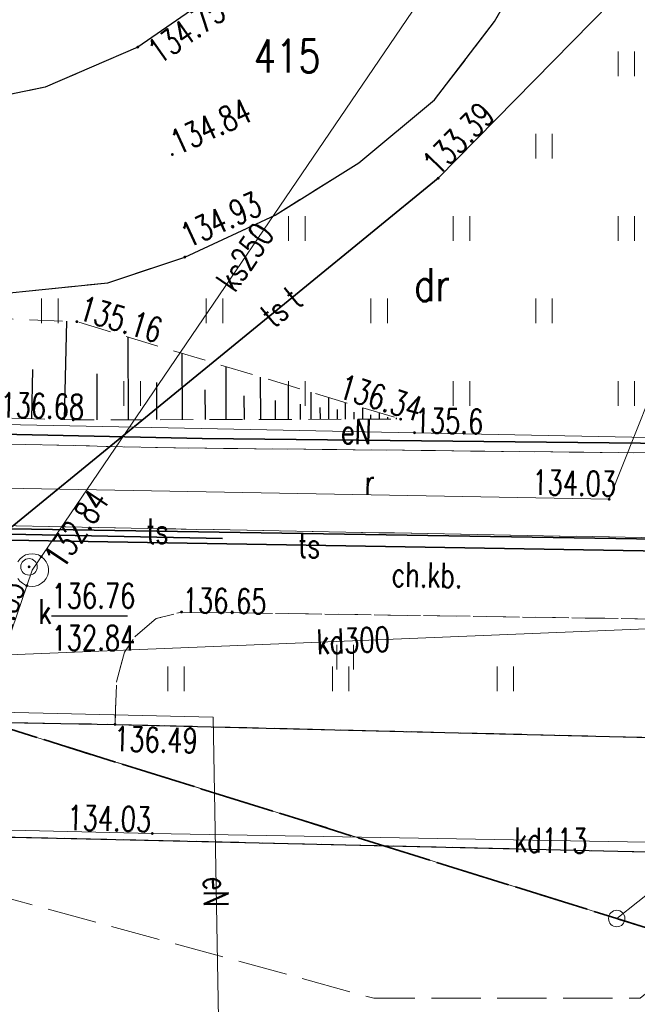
# Model space of a CAD drawing. Header units: metres. Extents: x 8438000 to 8438800, y 5890500 to 5891000.
# Tile 28 of 40: x 8438674 to 8438693, y 5890632 to 5890662. Entities that reach past the tile are written whole.
import ezdxf
from ezdxf.enums import TextEntityAlignment as Align

# ---------------------------------------------------------------- set-up
doc = ezdxf.new("R2010")
doc.units = ezdxf.units.M
doc.header["$MEASUREMENT"] = 0
for name, pattern in [('0.5_0.5', [1, 0.5, -0.5]), ('1.0_0.5', [1.5, 1, -0.5]), ('1.5_0.5', [2, 1.5, -0.5]), ('1.5_1.0', [2.5, 1.5, -1]), ('219-500', [0])]:
    doc.linetypes.add(name, pattern=pattern)
doc.layers.get('0').update_dxf_attribs({"color": 2, "linetype": 'CONTINUOUS', "lineweight": 5})
for name, color, linetype in [('000 Inne (niezydentyfikowane)', 7, 'CONTINUOUS'), ('202-punkt graniczny', 7, 'CONTINUOUS'), ('210-oznaczenie konturu użytku gruntowego', 7, 'CONTINUOUS'), ('211-numer działki ewidencyjnej', 7, 'CONTINUOUS'), ('216-obręb ewidencyjny', 7, 'CONTINUOUS'), ('218-kontur użytku gruntowego', 7, 'CONTINUOUS'), ('219-działka ewidencyjna', 7, 'CONTINUOUS'), ('chodnik', 7, 'CONTINUOUS'), ('chodnik-Atr17', 7, 'CONTINUOUS'), ('droga dla rowerów', 7, 'CONTINUOUS'), ('droga dla rowerów-Atr17', 7, 'CONTINUOUS'), ('jezdnia', 7, 'CONTINUOUS'), ('komora podziemna', 7, 'CONTINUOUS'), ('krawężnik', 7, 'CONTINUOUS'), ('obudowa ochronna przewodu', 7, 'CONTINUOUS'), ('ogrodzenie trwałe', 7, 'CONTINUOUS'), ('pikieta sztuczna', 7, 'CONTINUOUS'), ('pikieta sztuczna-Atr2', 7, 'CONTINUOUS'), ('przewód elektroenergetyczny podziemny', 7, 'CONTINUOUS'), ('przewód elektroenergetyczny podziemny-Atr1', 7, 'CONTINUOUS'), ('przewód kanalizacyjny', 7, 'CONTINUOUS'), ('przewód kanalizacyjny-Atr1', 7, 'CONTINUOUS'), ('przewód telekomunikacyjny podziemny', 7, 'CONTINUOUS'), ('przewód telekomunikacyjny podziemny - ob. projektowany', 7, 'CONTINUOUS'), ('przewód telekomunikacyjny podziemny-Atr1', 7, 'CONTINUOUS'), ('przewód wodociągowy', 7, 'CONTINUOUS'), ('rzedna', 7, 'CONTINUOUS'), ('rzedna-Atr2', 7, 'CONTINUOUS'), ('rzedna-Atr3', 7, 'CONTINUOUS'), ('skarpa nieumocniona', 7, 'CONTINUOUS'), ('trawnik', 7, 'CONTINUOUS'), ('właz do komory lub kanału - okrągły', 7, 'CONTINUOUS'), ('właz do komory lub kanału - okrągły-Atr17', 7, 'CONTINUOUS')]:
    doc.layers.add(name, color=color, linetype=linetype)
doc.styles.get("Standard").update_dxf_attribs({"font": 'simplex.shx', "width": 0.75})
doc.linetypes.add('902-500', pattern='A,3.75,0,[1,ksztalty.shx,S=0.5,R=0,X=0,Y=0],3.75', length=7.5)

# ---------------------------------------------------------------- blocks, each defined once
blk = doc.blocks.new('202')
at = {"color": 0, "linetype": 'Continuous', "lineweight": 0}
blk.add_circle((0, 0), 0.25, dxfattribs=at)
blk = doc.blocks.new('PW01')
at = {"linetype": 'Continuous', "lineweight": 13}
h = blk.add_hatch(color=0, dxfattribs=at)
edge = h.paths.add_edge_path()
edge.add_arc((0, 0), 0.045, 0, 360)
blk = doc.blocks.new('US22')
at = {"color": 0, "linetype": 'Continuous', "lineweight": 13}
blk.add_circle((0, 0), 0.25, dxfattribs=at)
blk = doc.blocks.new('TU04')
at = {"color": 0, "linetype": 'Continuous', "lineweight": 13}
for p, q in [((0, 0), (0, 0.75)), ((0.5, 0), (0.5, 0.75))]:
    blk.add_line(p, q, dxfattribs=at)

msp = doc.modelspace()

# ---------------------------------------------------------------- linework, layer by layer
at = {"layer": '000 Inne (niezydentyfikowane)', "color": 7, "linetype": 'Continuous', "lineweight": 25, "flags": 128}
for points in [[(8438675.53, 5890650.13), (8438675.6, 5890653.11)], [(8438677.47, 5890650.12), (8438677.46, 5890652.63)], [(8438679.11, 5890650.13), (8438679.1, 5890652.13)], [(8438674.53, 5890650.15), (8438674.56, 5890651.65)], [(8438676.52, 5890650.12), (8438676.52, 5890651.52)], [(8438680.43, 5890650.13), (8438680.43, 5890651.74)], [(8438678.33, 5890650.13), (8438678.33, 5890651.25)], [(8438681.49, 5890650.13), (8438681.48, 5890651.42)], [(8438679.81, 5890650.13), (8438679.8, 5890651.03)], [(8438682.33, 5890650.13), (8438682.33, 5890651.16)], [(8438683.01, 5890650.13), (8438683.01, 5890650.96)], [(8438680.99, 5890650.13), (8438680.98, 5890650.85)], [(8438681.93, 5890650.13), (8438681.93, 5890650.71)], [(8438682.69, 5890650.13), (8438682.69, 5890650.6)], [(8438683.55, 5890650.14), (8438683.55, 5890650.8)], [(8438684.06, 5890650.14), (8438684.06, 5890650.64)], [(8438683.3, 5890650.14), (8438683.29, 5890650.5)], [(8438683.81, 5890650.14), (8438683.81, 5890650.43)], [(8438684.32, 5890650.14), (8438684.32, 5890650.35)], [(8438684.58, 5890650.14), (8438684.58, 5890650.49)], [(8438685.09, 5890650.14), (8438685.09, 5890650.33)], [(8438684.83, 5890650.14), (8438684.83, 5890650.27)], [(8438685.34, 5890650.14), (8438685.34, 5890650.2)], [(8438685.6, 5890650.14), (8438685.6, 5890650.18)]]:
    msp.add_lwpolyline(points, dxfattribs=at)
at = {"layer": '216-obręb ewidencyjny', "color": 3, "linetype": '1.5_1.0', "lineweight": 35, "flags": 128}
for points in [[(8438740.642, 5890619.488), (8438710.05, 5890629.46), (8438692.29, 5890634.99), (8438638.95, 5890651.63), (8438606.98, 5890661.61), (8438575.88, 5890671.25), (8438571.42, 5890672.63), (8438527.73, 5890686.19), (8438509.75, 5890691.76), (8438488.49, 5890698.42), (8438449.82, 5890710.52), (8438415.26, 5890721.35), (8438396.385, 5890727.204)], [(8438396.385, 5890727.204), (8438415.26, 5890721.35), (8438449.82, 5890710.52), (8438488.49, 5890698.42), (8438509.75, 5890691.76), (8438527.73, 5890686.19), (8438571.42, 5890672.63), (8438575.88, 5890671.25), (8438606.98, 5890661.61), (8438638.95, 5890651.63), (8438692.29, 5890634.99), (8438710.05, 5890629.46), (8438740.642, 5890619.488)]]:
    msp.add_lwpolyline(points, dxfattribs=at)
at = {"layer": '218-kontur użytku gruntowego', "color": 3, "linetype": '0.5_0.5', "lineweight": 18, "flags": 128}
for points in [[(8438678.26, 5890639.37), (8438638.95, 5890651.63)], [(8438638.95, 5890651.63), (8438678.26, 5890639.37)], [(8438692.29, 5890634.99), (8438678.26, 5890639.37)], [(8438678.26, 5890639.37), (8438692.29, 5890634.99)], [(8438710.05, 5890629.46), (8438692.29, 5890634.99)], [(8438692.29, 5890634.99), (8438710.05, 5890629.46)]]:
    msp.add_lwpolyline(points, dxfattribs=at)
at = {"layer": '219-działka ewidencyjna', "color": 3, "linetype": '219-500', "lineweight": 18, "flags": 128}
for points in [[(8438692.29, 5890634.99), (8438638.95, 5890651.63)], [(8438706.95, 5890646.62), (8438692.29, 5890634.99)], [(8438710.05, 5890629.46), (8438692.29, 5890634.99)]]:
    msp.add_lwpolyline(points, dxfattribs=at)
at = {"layer": 'chodnik', "color": 7, "linetype": '1.0_0.5', "lineweight": 18, "flags": 128}
msp.add_lwpolyline([(8438574.17, 5890655.64), (8438575.6, 5890654.69), (8438577.24, 5890653.9), (8438578.86, 5890653.37), (8438580.78, 5890652.82), (8438582.69, 5890652.35), (8438585.92, 5890651.72), (8438594.02, 5890650.07), (8438602.25, 5890648.72), (8438610.08, 5890647.58), (8438618.35, 5890646.61), (8438626.4, 5890645.82), (8438634.8, 5890645.34), (8438648.32, 5890644.92), (8438649.04, 5890644.76), (8438649.78, 5890644.43), (8438650.44, 5890643.83), (8438650.71, 5890642.99), (8438650.67, 5890641.36), (8438677.06, 5890640.88), (8438677.11, 5890642.21), (8438677.35, 5890643.07), (8438677.68, 5890643.56), (8438678.31, 5890644.09), (8438679.08, 5890644.29), (8438695.25, 5890644.05), (8438700.34, 5890643.99), (8438699.61, 5890645.57), (8438698.83, 5890646.25), (8438697.93, 5890646.46), (8438678.91, 5890646.81), (8438647.2, 5890647.46), (8438634.91, 5890647.79), (8438626.98, 5890648.25), (8438618.72, 5890649.04), (8438610.54, 5890650), (8438602.62, 5890651.16), (8438594.52, 5890652.47), (8438586.52, 5890654.1), (8438582.66, 5890654.86), (8438579.74, 5890655.38), (8438577.79, 5890655.63), (8438576.27, 5890655.63)], close=True, dxfattribs=at)
at = {"layer": 'droga dla rowerów', "color": 7, "linetype": '1.0_0.5', "lineweight": 18, "flags": 128}
for points in [[(8438514.32, 5890673.22), (8438535.12, 5890666.63), (8438546.96, 5890662.82), (8438556.44, 5890659.9), (8438568.04, 5890656.38), (8438569.32, 5890656.05), (8438570.65, 5890655.86), (8438572.4, 5890655.75), (8438574.17, 5890655.64), (8438576.27, 5890655.63), (8438577.79, 5890655.63), (8438579.74, 5890655.38), (8438582.66, 5890654.86), (8438586.52, 5890654.1), (8438594.52, 5890652.47), (8438602.62, 5890651.16), (8438610.54, 5890650), (8438618.72, 5890649.04), (8438626.98, 5890648.25), (8438634.91, 5890647.79), (8438647.2, 5890647.46), (8438678.91, 5890646.81), (8438697.93, 5890646.46), (8438698.83, 5890646.25), (8438699.61, 5890645.57), (8438700.34, 5890643.99), (8438701.24, 5890640.29), (8438703.92, 5890640.3), (8438703.42, 5890642.13), (8438703.21, 5890643.06), (8438703.28, 5890644.07), (8438703.65, 5890645.01), (8438704.05, 5890645.54), (8438704.63, 5890645.91), (8438705.25, 5890646.17), (8438705.89, 5890646.27), (8438713, 5890646.19), (8438713.51, 5890647.53), (8438713.84, 5890649.1), (8438712.03, 5890648.81), (8438711.09, 5890648.83), (8438710.28, 5890649.14), (8438709.49, 5890649.79), (8438708.85, 5890650.7), (8438700.2, 5890675.74), (8438697.22, 5890683.4), (8438694.33, 5890690.89), (8438691.54, 5890698.72), (8438689.49, 5890705.32), (8438687.41, 5890713.27), (8438686.19, 5890718.14), (8438684.6, 5890723.38), (8438682.42, 5890730.05), (8438680.2, 5890735.84), (8438674.16, 5890750.99), (8438667, 5890768.57), (8438665.918, 5890771.155)], [(8438663.663, 5890770.079), (8438664.66, 5890767.73), (8438671.75, 5890750.07), (8438677.68, 5890735.08), (8438679.99, 5890729.12), (8438682.13, 5890722.62), (8438683.73, 5890717.53), (8438684.91, 5890712.7), (8438686.96, 5890704.91), (8438689.15, 5890697.87), (8438691.9, 5890690.07), (8438694.8, 5890682.53), (8438697.79, 5890674.87), (8438706.17, 5890650.89), (8438706.33, 5890650.19), (8438706.24, 5890649.63), (8438705.82, 5890649.25), (8438704.21, 5890648.95), (8438695.8, 5890649.09), (8438678.9, 5890649.27), (8438647.29, 5890649.97), (8438635.17, 5890650.31), (8438627.11, 5890650.77), (8438619.05, 5890651.56), (8438610.97, 5890652.48), (8438602.97, 5890653.66), (8438594.98, 5890654.98), (8438587.05, 5890656.59), (8438583.08, 5890657.36), (8438580.41, 5890657.85), (8438578.42, 5890658.11), (8438576.96, 5890658.21), (8438574.48, 5890658.14), (8438571.99, 5890658.26), (8438570.61, 5890658.38), (8438569.02, 5890658.69), (8438557.18, 5890662.35), (8438547.75, 5890665.25), (8438536.05, 5890668.99), (8438514.5, 5890675.86), (8438514.28, 5890674.49), (8438514.32, 5890673.22)]]:
    msp.add_lwpolyline(points, dxfattribs=at)
at = {"layer": 'jezdnia', "color": 7, "linetype": '1.5_0.5', "lineweight": 18, "flags": 128}
msp.add_lwpolyline([(8438667.438, 5890771.88), (8438667.98, 5890770.28), (8438670.77, 5890762.96), (8438673.14, 5890757.14), (8438678.23, 5890745.55), (8438683.07, 5890734.72), (8438683.88, 5890732.8), (8438684.62, 5890730.87), (8438686.81, 5890724.28), (8438690.88, 5890712.21), (8438695.45, 5890699.89), (8438700.28, 5890688.21), (8438705.19, 5890676.16), (8438709.35, 5890664.8), (8438713.6, 5890652.01), (8438713.89, 5890650.7), (8438714.12, 5890649.16), (8438714.04, 5890647.84), (8438713.76, 5890646.21), (8438713.32, 5890644.53), (8438712.54, 5890642.65), (8438711.74, 5890641.33), (8438710.56, 5890639.98), (8438708.99, 5890638.8), (8438706.89, 5890637.78), (8438704.75, 5890637.15), (8438703.11, 5890636.9), (8438699.29, 5890636.87), (8438677.08, 5890637.39), (8438650.89, 5890637.97), (8438640.07, 5890638.21), (8438633.39, 5890638.67), (8438620.83, 5890641.24), (8438606.17, 5890644.51), (8438593.58, 5890646.66), (8438579.66, 5890649.57), (8438566.24, 5890653.19), (8438551.45, 5890657.75), (8438522.87, 5890666.81), (8438520.08, 5890667.71), (8438509.44, 5890671.08), (8438497.35, 5890674.89), (8438494.53, 5890675.75), (8438466.36, 5890684.67), (8438436.81, 5890693.96), (8438408.4, 5890702.97), (8438390.761, 5890708.526)], dxfattribs=at)
for points in [[(8438515.55, 5890671.17), (8438514.61, 5890672.24), (8438514.32, 5890673.22), (8438514.28, 5890674.49), (8438514.5, 5890675.86), (8438515.04, 5890677.08), (8438515.73, 5890678.03), (8438516.4, 5890678.74), (8438517.23, 5890679.3), (8438518.63, 5890679.93), (8438520.13, 5890680.24), (8438521.63, 5890680.23), (8438524.56, 5890679.5), (8438539.76, 5890674.41), (8438554.91, 5890669.51), (8438570.53, 5890665.26), (8438579.27, 5890663.21), (8438588.19, 5890661.35), (8438597.03, 5890659.75), (8438606.39, 5890658.29), (8438615.86, 5890657.07), (8438626.6, 5890656.06), (8438635.85, 5890655.44), (8438646.64, 5890654.96), (8438659.57, 5890654.41), (8438664.96, 5890654.15), (8438670.89, 5890653.99), (8438673.86, 5890653.97), (8438676.84, 5890654.28), (8438679.18, 5890655.06), (8438681.92, 5890656.33), (8438684.46, 5890657.92), (8438686.76, 5890659.83), (8438688.58, 5890662.21), (8438690.07, 5890664.81), (8438691.3, 5890667.55), (8438692.18, 5890670.44), (8438692.49, 5890673.36), (8438692.2, 5890676.36), (8438691.49, 5890679.3), (8438690.29, 5890683.08), (8438687.81, 5890689.63), (8438686.06, 5890694.34), (8438684.79, 5890698.13), (8438683.3, 5890702.94), (8438682.01, 5890707.75), (8438677.97, 5890724.29), (8438668.65, 5890719.82), (8438669.7, 5890720.1), (8438670.76, 5890720.07), (8438671.77, 5890719.79), (8438672.9, 5890719.18), (8438673.78, 5890718.36), (8438674.51, 5890717.28), (8438674.94, 5890716.06), (8438675.62, 5890713.13), (8438676.29, 5890710.17), (8438679.1, 5890699.55), (8438681.3, 5890692.9), (8438682.99, 5890688.19), (8438684.13, 5890685.36), (8438685.23, 5890682.61), (8438685.94, 5890679.67), (8438686.24, 5890676.68), (8438686.01, 5890673.61), (8438685.21, 5890670.67), (8438683.99, 5890667.9), (8438682.31, 5890665.37), (8438680.23, 5890663.15), (8438677.75, 5890661.43), (8438674.94, 5890660.21), (8438671.01, 5890659.41), (8438668.03, 5890659.06), (8438665.74, 5890659.08), (8438664.93, 5890659.15), (8438659.74, 5890659.41), (8438646.9, 5890659.94), (8438636.07, 5890660.43), (8438626.87, 5890661.04), (8438616.29, 5890662.07), (8438606.96, 5890663.27), (8438597.68, 5890664.71), (8438589.16, 5890666.29), (8438580.25, 5890668.08), (8438571.83, 5890669.99), (8438570.62, 5890670.29), (8438570.22, 5890670.6), (8438569.98, 5890671.09), (8438570.04, 5890671.61), (8438570.28, 5890672.03), (8438571.87, 5890672.89), (8438566.11, 5890675.07), (8438563.24, 5890673.55), (8438562.29, 5890673.21), (8438560.92, 5890672.91), (8438556.11, 5890674.33), (8438541.35, 5890679.02), (8438524.02, 5890685.61), (8438521.25, 5890686.58), (8438519.79, 5890686.97), (8438518.26, 5890687.08), (8438516.81, 5890686.95), (8438515.38, 5890686.63), (8438513.96, 5890686.13), (8438512.66, 5890685.4), (8438511.68, 5890684.61), (8438510.24, 5890683.22), (8438509.74, 5890682.58), (8438509.24, 5890681.55), (8438508.81, 5890680.1), (8438508.5, 5890678.92), (8438507.91, 5890677.76), (8438506.85, 5890676.63), (8438505.69, 5890675.83), (8438504.08, 5890675.11), (8438502.71, 5890674.8), (8438501.2, 5890674.7), (8438499.18, 5890674.76), (8438497.35, 5890674.89), (8438509.44, 5890671.08), (8438520.08, 5890667.71), (8438518.31, 5890669.01), (8438516.68, 5890670.18)], [(8438606.17, 5890644.51), (8438620.83, 5890641.24), (8438633.39, 5890638.67), (8438640.07, 5890638.21), (8438650.89, 5890637.97), (8438677.08, 5890637.39), (8438699.29, 5890636.87), (8438703.11, 5890636.9), (8438704.75, 5890637.15), (8438706.89, 5890637.78), (8438708.99, 5890638.8), (8438710.56, 5890639.98), (8438711.74, 5890641.33), (8438712.54, 5890642.65), (8438713.32, 5890644.53), (8438713.76, 5890646.21), (8438714.04, 5890647.84), (8438714.12, 5890649.16), (8438713.89, 5890650.7), (8438713.84, 5890649.1), (8438713.51, 5890647.53), (8438713, 5890646.19), (8438711.64, 5890644.02), (8438710.51, 5890642.76), (8438709.03, 5890641.67), (8438707.4, 5890640.92), (8438705.24, 5890640.42), (8438703.92, 5890640.3), (8438701.24, 5890640.29), (8438677.06, 5890640.88), (8438650.67, 5890641.36), (8438639.68, 5890641.58), (8438633.64, 5890641.85), (8438620.9, 5890642.8)]]:
    msp.add_lwpolyline(points, close=True, dxfattribs=at)
at = {"layer": 'komora podziemna', "color": 34, "linetype": 'Continuous', "lineweight": 18, "flags": 128}
msp.add_lwpolyline([(8438674.11, 5890645.81), (8438674.17, 5890645.89), (8438674.25, 5890645.96), (8438674.34, 5890646.02), (8438674.44, 5890646.05), (8438674.54, 5890646.06), (8438674.64, 5890646.05), (8438674.74, 5890646.02), (8438674.83, 5890645.96), (8438674.91, 5890645.89), (8438674.97, 5890645.81), (8438675.02, 5890645.71), (8438675.04, 5890645.61), (8438675.04, 5890645.51), (8438675.02, 5890645.41), (8438674.97, 5890645.31), (8438674.91, 5890645.23), (8438674.83, 5890645.16), (8438674.74, 5890645.1), (8438674.64, 5890645.07), (8438674.54, 5890645.06), (8438674.44, 5890645.07), (8438674.34, 5890645.1), (8438674.25, 5890645.16), (8438674.17, 5890645.23), (8438674.11, 5890645.31)], dxfattribs=at)
at = {"layer": 'krawężnik', "color": 7, "linetype": 'Continuous', "lineweight": 25, "flags": 128}
for points in [[(8438633.64, 5890641.85), (8438639.68, 5890641.58), (8438650.67, 5890641.36), (8438677.06, 5890640.88), (8438701.24, 5890640.29), (8438703.92, 5890640.3), (8438705.24, 5890640.42), (8438707.4, 5890640.92), (8438709.03, 5890641.67), (8438710.51, 5890642.76), (8438711.64, 5890644.02), (8438713, 5890646.19), (8438713.51, 5890647.53), (8438713.84, 5890649.1), (8438713.89, 5890650.7), (8438713.6, 5890652.01), (8438709.35, 5890664.8), (8438705.19, 5890676.16), (8438700.28, 5890688.21), (8438695.45, 5890699.89)], [(8438679.1, 5890699.55), (8438681.3, 5890692.9), (8438682.99, 5890688.19), (8438684.13, 5890685.36), (8438685.23, 5890682.61), (8438685.94, 5890679.67), (8438686.24, 5890676.68), (8438686.01, 5890673.61), (8438685.21, 5890670.67), (8438683.99, 5890667.9), (8438682.31, 5890665.37), (8438680.23, 5890663.15), (8438677.75, 5890661.43), (8438674.94, 5890660.21), (8438671.01, 5890659.41), (8438668.03, 5890659.06), (8438665.74, 5890659.08), (8438664.93, 5890659.15), (8438659.74, 5890659.41), (8438646.9, 5890659.94), (8438636.07, 5890660.43)], [(8438635.85, 5890655.44), (8438646.64, 5890654.96), (8438659.57, 5890654.41), (8438664.96, 5890654.15), (8438670.89, 5890653.99), (8438673.86, 5890653.97), (8438676.84, 5890654.28), (8438679.18, 5890655.06), (8438681.92, 5890656.33), (8438684.46, 5890657.92), (8438686.76, 5890659.83), (8438688.58, 5890662.21), (8438690.07, 5890664.81), (8438691.3, 5890667.55), (8438692.18, 5890670.44), (8438692.49, 5890673.36), (8438692.2, 5890676.36), (8438691.49, 5890679.3), (8438690.29, 5890683.08), (8438687.81, 5890689.63), (8438686.06, 5890694.34), (8438684.79, 5890698.13)], [(8438606.17, 5890644.51), (8438620.83, 5890641.24), (8438633.39, 5890638.67), (8438640.07, 5890638.21), (8438650.89, 5890637.97), (8438677.08, 5890637.39), (8438699.29, 5890636.87), (8438703.11, 5890636.9), (8438704.75, 5890637.15), (8438706.89, 5890637.78), (8438708.99, 5890638.8), (8438710.56, 5890639.98), (8438711.74, 5890641.33), (8438712.54, 5890642.65), (8438713.32, 5890644.53), (8438713.76, 5890646.21), (8438714.04, 5890647.84), (8438714.12, 5890649.16), (8438713.89, 5890650.7)]]:
    msp.add_lwpolyline(points, dxfattribs=at)
at = {"layer": 'obudowa ochronna przewodu', "color": 7, "linetype": 'Continuous', "lineweight": 35, "flags": 128}
for points in [[(8438668.96, 5890645.56), (8438672.48, 5890645.7), (8438686.87, 5890657.45), (8438698.53, 5890669.32)], [(8438704.93, 5890650.89), (8438695.9, 5890646.79), (8438693.53, 5890646.5), (8438661.85, 5890647.01), (8438657.79, 5890647.33), (8438656.2, 5890647.34), (8438655.54, 5890647.1)], [(8438697.3, 5890646.08), (8438661.8, 5890646.67), (8438656.85, 5890646.75)]]:
    msp.add_lwpolyline(points, dxfattribs=at)
at = {"layer": 'ogrodzenie trwałe', "color": 7, "linetype": '902-500', "lineweight": 35, "flags": 128}
for points in [[(8438517.61, 5890677.69), (8438536.86, 5890671.59), (8438548.44, 5890667.92), (8438558.12, 5890664.89), (8438565.79, 5890662.51), (8438569.7, 5890661.38), (8438571.7, 5890661), (8438573.71, 5890660.74), (8438575.7, 5890660.36), (8438577.46, 5890659.36), (8438579.14, 5890658.31), (8438583.14, 5890657.63), (8438587.08, 5890656.85), (8438595.03, 5890655.24), (8438603, 5890653.89), (8438611.01, 5890652.75), (8438619.04, 5890651.79), (8438627.11, 5890651.02), (8438635.2, 5890650.6), (8438647.35, 5890650.25), (8438679.71, 5890649.55), (8438695.86, 5890649.38), (8438703.91, 5890649.22), (8438699.85, 5890660.74), (8438695.19, 5890674.11), (8438692.24, 5890681.63), (8438689.31, 5890689.23), (8438686.56, 5890696.84), (8438685.3, 5890700.65), (8438684.22, 5890702.35), (8438684.24, 5890704.37), (8438682.25, 5890712.21)], [(8438680.32, 5890646.52), (8438646, 5890647.22)]]:
    msp.add_lwpolyline(points, dxfattribs=at)
at = {"layer": 'przewód elektroenergetyczny podziemny', "color": 1, "linetype": 'Continuous', "lineweight": 18, "flags": 128}
for points in [[(8438544.42, 5890669.43), (8438557.44, 5890665.46), (8438579.12, 5890658.84), (8438585.06, 5890657.62), (8438596.83, 5890655.61), (8438613.28, 5890652.81), (8438626.89, 5890651.84), (8438641.92, 5890650.76), (8438655.9, 5890650.41), (8438670.69, 5890650.04), (8438686.15, 5890649.73), (8438699.35, 5890649.46)], [(8438658.96, 5890644.62), (8438658.49, 5890644.46), (8438658.51, 5890641.61), (8438680.04, 5890641.1)], [(8438680.04, 5890641.1), (8438680.24, 5890629.66), (8438678.39, 5890629.1)]]:
    msp.add_lwpolyline(points, dxfattribs=at)
at = {"layer": 'przewód kanalizacyjny', "color": 34, "linetype": 'Continuous', "lineweight": 18, "flags": 128}
for points in [[(8438674.54, 5890645.56), (8438687.75, 5890664.97), (8438696.62, 5890682.14), (8438688.24, 5890701.1)], [(8438709.22, 5890657.27), (8438710.23, 5890654.76), (8438712.75, 5890653.75), (8438713.65, 5890650.42), (8438713.47, 5890646.3), (8438712.46, 5890643.35), (8438709.97, 5890640.42), (8438706.26, 5890637.89), (8438703.12, 5890637.18), (8438699.55, 5890637.2), (8438678.19, 5890637.57), (8438657.65, 5890638.05), (8438646, 5890638.47), (8438638.44, 5890638.72), (8438631.43, 5890639.2)], [(8438662.16, 5890609.27), (8438674.54, 5890645.56)], [(8438663.9, 5890642.59), (8438705.37, 5890644.28)]]:
    msp.add_lwpolyline(points, dxfattribs=at)
at = {"layer": 'przewód telekomunikacyjny podziemny', "color": 30, "linetype": 'Continuous', "lineweight": 18, "flags": 128}
for points in [[(8438668.96, 5890645.56), (8438672.48, 5890645.7), (8438686.87, 5890657.45), (8438698.53, 5890669.32)], [(8438668.96, 5890645.56), (8438672.48, 5890645.7), (8438686.87, 5890657.45), (8438698.53, 5890669.32)], [(8438704.93, 5890650.89), (8438695.9, 5890646.79), (8438693.53, 5890646.5), (8438661.85, 5890647.01), (8438657.79, 5890647.33), (8438656.2, 5890647.34), (8438655.54, 5890647.1)], [(8438656.85, 5890646.75), (8438661.8, 5890646.67), (8438697.3, 5890646.08), (8438704.99, 5890649.97)]]:
    msp.add_lwpolyline(points, dxfattribs=at)
at = {"layer": 'przewód telekomunikacyjny podziemny - ob. projektowany', "color": 30, "linetype": '1.5_0.5', "lineweight": 18, "flags": 128}
msp.add_lwpolyline([(8438394.511, 5890720.981), (8438395.9, 5890720.33), (8438404.34, 5890717.62), (8438415.34, 5890715.43), (8438436.07, 5890709.11), (8438484.15, 5890694.43), (8438531.71, 5890679.44), (8438570.83, 5890666.16), (8438573.66, 5890666.59), (8438607, 5890655.81), (8438631.37, 5890648.02), (8438639.99, 5890643.52), (8438650.02, 5890642.12), (8438684.92, 5890632.57), (8438693, 5890632.57), (8438708.17, 5890645.1), (8438708.16, 5890645.31), (8438708.14, 5890645.51), (8438707.25, 5890659.54), (8438703.47, 5890676.61), (8438700.72, 5890686.86)], dxfattribs=at)
at = {"layer": 'przewód wodociągowy', "color": 5, "linetype": 'Continuous', "lineweight": 18, "flags": 128}
msp.add_lwpolyline([(8438662.063, 5890769.315), (8438663.94, 5890765.05), (8438672.25, 5890746.19), (8438673.51, 5890740.26), (8438674.88, 5890737.07), (8438681.73, 5890721.09), (8438686.07, 5890701.57), (8438688.33, 5890696.15), (8438700.28, 5890668.36), (8438692.06, 5890647.71), (8438665.92, 5890648.19), (8438637.29, 5890649.19), (8438613.42, 5890651.25), (8438591.02, 5890654.9), (8438587.77, 5890655.43), (8438571.62, 5890659.38), (8438547.56, 5890666.89), (8438522.4, 5890674.77), (8438496.44, 5890683.22), (8438479.15, 5890688.81), (8438454.18, 5890696.46), (8438433.71, 5890703.14), (8438410.18, 5890710.52), (8438392.923, 5890715.706)], dxfattribs=at)
at = {"layer": 'rzedna-Atr2', "color": 7, "flags": 128}
msp.add_lwpolyline([(8438675.13, 5890644.17), (8438677.438, 5890644.17)], dxfattribs=at)
at = {"layer": 'skarpa nieumocniona', "color": 7, "linetype": '1.0_0.5', "lineweight": 18, "flags": 128}
msp.add_lwpolyline([(8438579.98, 5890662.26), (8438578.94, 5890659.08), (8438579.41, 5890658.84), (8438608.85, 5890653.46), (8438632.62, 5890651.21), (8438675.79, 5890650.12), (8438685.73, 5890650.14), (8438675.9, 5890653.1), (8438633.18, 5890654.66), (8438609.47, 5890656.65)], close=True, dxfattribs=at)
msp.add_lwpolyline([(8438579.98, 5890662.26), (8438578.94, 5890659.08), (8438579.41, 5890658.84), (8438608.85, 5890653.46), (8438632.62, 5890651.21), (8438675.79, 5890650.12), (8438685.73, 5890650.14), (8438675.9, 5890653.1), (8438633.18, 5890654.66), (8438609.47, 5890656.65)], close=True, dxfattribs=at)
at = {"layer": 'trawnik', "color": 7, "linetype": '1.0_0.5', "lineweight": 18, "flags": 128}
for points in [[(8438515.73, 5890678.03), (8438536.79, 5890671.33), (8438548.4, 5890667.62), (8438557.99, 5890664.67), (8438567.59, 5890661.66), (8438570.01, 5890660.97), (8438571.54, 5890660.71), (8438573.5, 5890660.45), (8438575.48, 5890660.1), (8438576.45, 5890659.68), (8438577.39, 5890659.05), (8438578.42, 5890658.11), (8438580.41, 5890657.85), (8438583.08, 5890657.36), (8438587.05, 5890656.59), (8438594.98, 5890654.98), (8438602.97, 5890653.66), (8438610.97, 5890652.48), (8438619.05, 5890651.56), (8438627.11, 5890650.77), (8438635.17, 5890650.31), (8438647.29, 5890649.97), (8438678.9, 5890649.27), (8438695.8, 5890649.09), (8438704.21, 5890648.95), (8438695.42, 5890674.18), (8438692.51, 5890681.71), (8438689.59, 5890689.24), (8438686.81, 5890697.02), (8438684.59, 5890704.02), (8438682.54, 5890712.19), (8438681.35, 5890716.84), (8438679.84, 5890721.83), (8438678.87, 5890724.72), (8438677.97, 5890724.29), (8438682.01, 5890707.75), (8438683.3, 5890702.94), (8438684.79, 5890698.13), (8438686.06, 5890694.34), (8438687.81, 5890689.63), (8438690.29, 5890683.08), (8438691.49, 5890679.3), (8438692.2, 5890676.36), (8438692.49, 5890673.36), (8438692.18, 5890670.44), (8438691.3, 5890667.55), (8438690.07, 5890664.81), (8438688.58, 5890662.21), (8438686.76, 5890659.83), (8438684.46, 5890657.92), (8438681.92, 5890656.33), (8438679.18, 5890655.06), (8438676.84, 5890654.28), (8438673.86, 5890653.97), (8438670.89, 5890653.99), (8438664.96, 5890654.15), (8438659.57, 5890654.41), (8438646.64, 5890654.96), (8438635.85, 5890655.44), (8438626.6, 5890656.06), (8438615.86, 5890657.07), (8438606.39, 5890658.29), (8438597.03, 5890659.75), (8438588.19, 5890661.35), (8438579.27, 5890663.21), (8438570.53, 5890665.26), (8438554.91, 5890669.51), (8438539.76, 5890674.41), (8438524.56, 5890679.5), (8438521.63, 5890680.23), (8438520.13, 5890680.24), (8438518.63, 5890679.93), (8438517.23, 5890679.3), (8438516.4, 5890678.74)], [(8438677.06, 5890640.88), (8438701.24, 5890640.29), (8438700.34, 5890643.99), (8438695.25, 5890644.05), (8438679.08, 5890644.29), (8438678.31, 5890644.09), (8438677.68, 5890643.56), (8438677.35, 5890643.07), (8438677.11, 5890642.21)]]:
    msp.add_lwpolyline(points, close=True, dxfattribs=at)

# ---------------------------------------------------------------- block references
at = {"layer": '202-punkt graniczny', "color": 3, "linetype": 'Continuous', "lineweight": 18}
msp.add_blockref('202', (8438692.29, 5890634.99), dxfattribs=at)
at = {"layer": 'pikieta sztuczna', "color": 7, "linetype": 'Continuous', "lineweight": 13}
for p in [(8438677.75, 5890661.43), (8438678.8, 5890658.17), (8438679.18, 5890655.06), (8438675.9, 5890653.1), (8438675.79, 5890650.12), (8438685.73, 5890650.14), (8438679.08, 5890644.29), (8438677.06, 5890640.88)]:
    msp.add_blockref('PW01', p, dxfattribs=at)
at = {"layer": 'rzedna', "color": 7, "linetype": 'Continuous', "lineweight": 35}
msp.add_blockref('PW01', (8438686.87, 5890657.45), dxfattribs=at)
at = {"layer": 'rzedna', "color": 1, "linetype": 'Continuous', "lineweight": 18}
msp.add_blockref('PW01', (8438686.15, 5890649.73), dxfattribs=at)
at = {"layer": 'rzedna', "color": 5, "linetype": 'Continuous', "lineweight": 18}
msp.add_blockref('PW01', (8438692.06, 5890647.71), dxfattribs=at)
at = {"layer": 'rzedna', "color": 32, "linetype": 'Continuous', "lineweight": 18}
for p in [(8438674.82, 5890645.97), (8438674.38, 5890645.09)]:
    msp.add_blockref('PW01', p, dxfattribs=at)
at = {"layer": 'rzedna', "color": 7, "linetype": 'Continuous', "lineweight": 18}
msp.add_blockref('PW01', (8438674.45, 5890645.66), dxfattribs=at)
at = {"layer": 'rzedna', "color": 34, "linetype": 'Continuous', "lineweight": 18}
msp.add_blockref('PW01', (8438678.19, 5890637.57), dxfattribs=at)
at = {"layer": 'trawnik', "color": 7, "linetype": 'Continuous', "lineweight": 18}
for p in [(8438692.329, 5890660.549), (8438689.829, 5890658.049), (8438682.329, 5890655.549), (8438687.329, 5890655.549), (8438692.329, 5890655.549), (8438674.829, 5890653.049), (8438679.829, 5890653.049), (8438684.829, 5890653.049), (8438689.829, 5890653.049), (8438677.329, 5890650.549), (8438682.329, 5890650.549), (8438687.329, 5890650.549), (8438692.329, 5890650.549), (8438683.798, 5890642.544), (8438678.659, 5890641.889), (8438683.659, 5890641.889), (8438688.659, 5890641.889)]:
    msp.add_blockref('TU04', p, dxfattribs=at)
at = {"layer": 'właz do komory lub kanału - okrągły', "color": 7, "linetype": 'Continuous', "lineweight": 18}
msp.add_blockref('US22', (8438674.45, 5890645.66), dxfattribs=at)

# ---------------------------------------------------------------- texts
at = {"layer": '210-oznaczenie konturu użytku gruntowego', "color": 3, "linetype": 'Continuous', "lineweight": 18, "width": 0.79}
msp.add_text('dr', height=1, dxfattribs=at).set_placement((8438686.14, 5890653.72))
at = {"layer": '211-numer działki ewidencyjnej', "color": 3, "linetype": 'Continuous', "lineweight": 18, "width": 0.79}
msp.add_text('415', height=1, dxfattribs=at).set_placement((8438681.27, 5890661.66), align=Align.TOP_LEFT)
at = {"layer": 'chodnik-Atr17', "color": 7, "width": 0.72}
msp.add_text('ch.kb.', height=0.75, rotation=358.945, dxfattribs=at).set_placement((8438685.45, 5890645.06))
msp.add_text('ch.kb.', height=0.75, rotation=358.945, dxfattribs=at).set_placement((8438685.45, 5890645.06))
at = {"layer": 'droga dla rowerów-Atr17', "color": 7, "width": 0.72}
msp.add_text('r', height=0.75, rotation=359.39, dxfattribs=at).set_placement((8438684.64, 5890648.61), align=Align.TOP_LEFT)
msp.add_text('r', height=0.75, rotation=359.39, dxfattribs=at).set_placement((8438684.64, 5890648.61), align=Align.TOP_LEFT)
at = {"layer": 'pikieta sztuczna-Atr2', "color": 7, "width": 0.72}
for s, rotation, p in [('134.75', 34.743, (8438678.4, 5890660.89)), ('134.84', 24.868, (8438678.97, 5890658.15)), ('134.93', 24.868, (8438679.28, 5890655.32)), ('135.16', 343.242, (8438675.91, 5890653.18)), ('136.34', 343.242, (8438683.8, 5890650.8)), ('136.68', 358.554, (8438673.57, 5890650.2)), ('136.65', 359.149, (8438679.11, 5890644.27)), ('136.49', 358.602, (8438677.02, 5890640.07))]:
    msp.add_text(s, height=0.75, rotation=rotation, dxfattribs=at).set_placement(p)
at = {"layer": 'przewód elektroenergetyczny podziemny-Atr1', "color": 1, "width": 0.72}
for rotation, p in [(358.851, (8438683.92, 5890649.77)), (271.001, (8438680.12, 5890636.26))]:
    msp.add_text('eN', height=0.75, rotation=rotation, dxfattribs=at).set_placement(p, align=Align.MIDDLE_LEFT)
at = {"layer": 'przewód kanalizacyjny-Atr1', "color": 34, "width": 0.72}
for s, rotation, p in [('ks250', 55.761, (8438680.39, 5890654.16)), ('kd300', 2.333, (8438683.18, 5890643.38)), ('kd113', 359.007, (8438689.18, 5890637.38))]:
    msp.add_text(s, height=0.75, rotation=rotation, dxfattribs=at).set_placement(p, align=Align.MIDDLE_LEFT)
at = {"layer": 'przewód telekomunikacyjny podziemny-Atr1', "color": 30, "width": 0.72}
for s, rotation, p in [('t', 39.233, (8438682.35, 5890653.76)), ('ts', 39.233, (8438681.63, 5890653.17)), ('ts', 359.077, (8438678.01, 5890646.75)), ('ts', 359.047, (8438682.62, 5890646.32))]:
    msp.add_text(s, height=0.75, rotation=rotation, dxfattribs=at).set_placement(p, align=Align.MIDDLE_LEFT)
at = {"layer": 'rzedna-Atr2', "color": 7, "width": 0.72}
for s, rotation, p in [('133.39', 45.511, (8438686.86, 5890657.48)), ('135.6', 358.828, (8438686.15, 5890649.73)), ('134.03', 358.948, (8438689.72, 5890647.85))]:
    msp.add_text(s, height=0.75, rotation=rotation, dxfattribs=at).set_placement(p)
msp.add_text('132.84', height=0.75, rotation=55.761, dxfattribs=at).set_placement((8438674.86, 5890645.98), align=Align.TOP_LEFT)
for s, rotation, p in [('132.85', 71.163, (8438674.35, 5890645.07)), ('134.03', 358.661, (8438678.15, 5890637.62))]:
    msp.add_text(s, height=0.75, rotation=rotation, dxfattribs=at).set_placement(p, align=Align.RIGHT)
msp.add_text('136.76', height=0.75, dxfattribs=at).set_placement((8438675.13, 5890644.178), align=Align.BOTTOM_LEFT)
at = {"layer": 'rzedna-Atr3', "color": 7, "width": 0.72}
msp.add_text('132.84', height=0.75, dxfattribs=at).set_placement((8438675.13, 5890642.902), align=Align.BOTTOM_LEFT)
at = {"layer": 'właz do komory lub kanału - okrągły-Atr17', "color": 7, "width": 0.72}
msp.add_text('k', height=0.75, dxfattribs=at).set_placement((8438674.74, 5890643.93))

doc.saveas('drawing.dxf')
